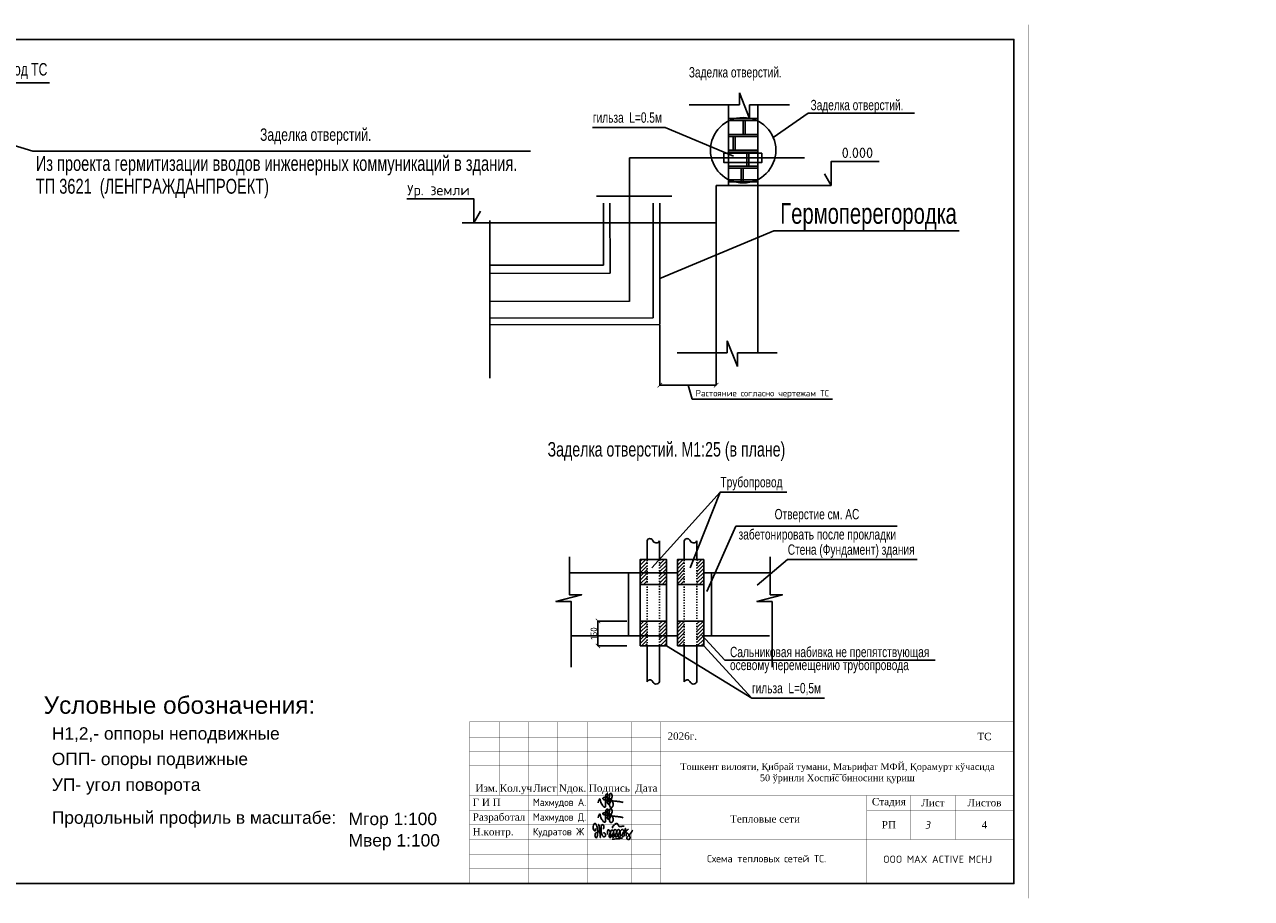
# Model space of a CAD drawing. Header units: millimetres. Extents: x 0 to 1576219, y -334896 to 156638.
# Tile 57 of 63: x 807801 to 849504, y -212049 to -182339. Entities that reach past the tile are written whole.
import ezdxf
from ezdxf.enums import TextEntityAlignment as Align

# ---------------------------------------------------------------- set-up
doc = ezdxf.new("R2010")
doc.units = ezdxf.units.MM
doc.linetypes.add('ACAD_ISO03W100', pattern=[30, 12, -18])
doc.layers.add('0 @ 1 (2)', color=7, linetype='Continuous')
doc.layers.add('ВЫНОСКИ', color=7, linetype='Continuous')
doc.styles.add('##KLK', font='times.ttf')
doc.styles.add('Arial', font='ARIALUNI.TTF')
doc.styles.add('GOST', font='isocpeur.ttf')
doc.styles.add('ISO_1.0', font='isocpeur.ttf')
doc.styles.add('Мадина', font='romand.shx', dxfattribs={"width": 0.8, "oblique": 10})
doc.dimstyles.new('100', dxfattribs={"dimtxt": 220, "dimasz": 150, "dimexe": 1.25, "dimexo": 30, "dimgap": 30, "dimtad": 1, "dimtxsty": 'GOST', "dimblk": 'ARCHTICK', "dimcen": 30, "dimadec": 0, "dimazin": 0, "dimtfac": 1, "dimtmove": 1, "dimatfit": 3, "dimldrblk": 'ARCHTICK', "dimfxl": 1.25, "dimarcsym": 0})

# ---------------------------------------------------------------- blocks, each defined once
blk = doc.blocks.new('A$C4c4061ee')
at = {"color": 184, "lineweight": 30}
blk.add_spline([(-39.7, -7.1), (-36.8, 4), (-34, 7.9), (-31.2, -0.1), (-24.1, -16.2), (-16.7, -23.5), (-13.9, -23.5), (-12.5, -17.9), (-12.5, 12.7), (-8.3, 24.8), (-4.4, 27), (-3.4, 21.4), (-5.7, 12.9), (-4.4, 8), (-4.4, -10), (-2, -12.6), (3.3, -10), (9.6, 6.1), (12.6, 19.5), (7.6, 28.9), (4.7, 26.6), (2.4, 16.6), (1.1, -1.2), (2.9, -14.2), (6.8, -24.8), (10.9, -24.8), (15, -21.3), (16.5, -17.2), (16.5, -9.9), (12, 2), (5.9, 7.4), (-2.7, 10.3), (-10, 12.1), (-17, 12.1), (-21.5, 11.2), (-22.5, 7.7), (-20, 5.4), (-14, 3.7), (-0.7, 1.8), (11, 0.5), (22.2, -1.2), (37.6, -2.6), (43.5, -3.6), (49.3, -4.5), (54.9, -6.4)], degree=3, dxfattribs=at)
blk = doc.blocks.new('x2')
at = {"color": 184, "lineweight": 30}
for points in [[(78585, 16823), (78585, 16800), (78578, 16780), (78566, 16779), (78552, 16793), (78544, 16821), (78544, 16860), (78552, 16896), (78564, 16910), (78580, 16912), (78601, 16877), (78616, 16818), (78621, 16768), (78619, 16720), (78611, 16676), (78602, 16660), (78593, 16657), (78581, 16669), (78573, 16701), (78576, 16724), (78584, 16740), (78594, 16748), (78603, 16750)], [(78886, 16827), (78881, 16847), (78905, 16877), (78937, 16904), (78959, 16908), (78977, 16898), (78986, 16880), (78997, 16864), (79013, 16858), (79041, 16860), (79061, 16865), (79080, 16864), (79086, 16862)], [(78621, 16751), (78648, 16780), (78651, 16827), (78645, 16873), (78641, 16894), (78640, 16890), (78642, 16883), (78649, 16847), (78651, 16827), (78656, 16789), (78660, 16746), (78664, 16706), (78667, 16672), (78670, 16661), (78668, 16666), (78667, 16673), (78662, 16732), (78659, 16755), (78657, 16779), (78656, 16786), (78664, 16778), (78674, 16781), (78681, 16806), (78681, 16850), (78685, 16876), (78696, 16889), (78711, 16888), (78728, 16865), (78731, 16843), (78727, 16825), (78716, 16823), (78709, 16824)], [(78681, 16802), (78685, 16767), (78695, 16721), (78707, 16692), (78720, 16679), (78739, 16676), (78754, 16683), (78761, 16706), (78756, 16725), (78748, 16738), (78736, 16746), (78724, 16744), (78721, 16737)], [(78797, 16717), (78799, 16789), (78806, 16801), (78818, 16800), (78841, 16772), (78848, 16732), (78854, 16681), (78849, 16663), (78835, 16661), (78825, 16677), (78828, 16710), (78841, 16744), (78856, 16774), (78870, 16795), (78889, 16793), (78903, 16760), (78909, 16701), (78909, 16673), (78892, 16667), (78877, 16683), (78882, 16713), (78895, 16740), (78901, 16769), (78910, 16791), (78930, 16803), (78950, 16791), (78958, 16755), (78963, 16717), (78965, 16682), (78952, 16673), (78932, 16676), (78931, 16706), (78946, 16742), (78966, 16782), (78978, 16800), (79002, 16799), (79017, 16771), (79021, 16716), (79017, 16685), (79006, 16671), (78991, 16674), (78983, 16708), (78998, 16742), (79019, 16775), (79039, 16800), (79068, 16805), (79086, 16776), (79091, 16716), (79082, 16687), (79061, 16684), (79050, 16697), (79066, 16740), (79088, 16767), (79107, 16798), (79110, 16823), (79111, 16819), (79125, 16691), (79125, 16695), (79121, 16755), (79122, 16767), (79132, 16785), (79154, 16805), (79162, 16810), (79158, 16808)], [(79121, 16760), (79131, 16746), (79145, 16737), (79160, 16728), (79174, 16710), (79187, 16686), (79192, 16665), (79190, 16644), (79182, 16633), (79161, 16630), (79145, 16632), (79135, 16643), (79134, 16657), (79144, 16670), (79157, 16684), (79172, 16700), (79187, 16716), (79206, 16740), (79225, 16769), (79240, 16791)], [(78879, 16636), (78919, 16635), (78966, 16642), (79009, 16647), (79042, 16654), (79068, 16654)]]:
    blk.add_spline(points, degree=3, dxfattribs=at)
blk = doc.blocks.new('ap-2')
at = {"ltscale": 10, "const_width": 10}
for points in [[(0, 5500), (-18500, 5500), (-18500, 0), (0, 0), (0, 5500)], [(-17500, 3000), (-17500, 5500)], [(-16500, 5500), (-16500, 0)], [(-15500, 3000), (-15500, 5500)], [(-14500, 5500), (-14500, 0)], [(-13000, 5500), (-13000, 0)], [(-12000, 5500), (-12000, 0)], [(-18500, 4957), (-12000, 4957)], [(-12000, 4500), (-18500, 4500)], [(0, 4500), (-12000, 4500)], [(0, 3000), (-18500, 3000)], [(-5000, 3000), (-5000, 0)], [(-3500, 1500), (-3500, 3000)], [(-2000, 1500), (-2000, 3000)], [(0, 2500), (-5000, 2500)], [(0, 1500), (-12000, 1500)], [(-18500, 500), (-12000, 500)]]:
    blk.add_lwpolyline(points, dxfattribs=at)
at = {"lineweight": 0, "const_width": 10}
for points in [[(-18500, 4000), (-12000, 4000)], [(-18500, 3500), (-12000, 3500)], [(-18500, 2500), (-12000, 2500)], [(-18500, 2000), (-12000, 2000)], [(-12000, 1500), (-18500, 1500)], [(-18500, 1000), (-12000, 1000)]]:
    blk.add_lwpolyline(points, dxfattribs=at)
at = {"ltscale": 10, "const_width": 10}
blk.add_lwpolyline([(-5000, 1500), (0, 1500), (0, 0), (-5000, 0)], close=True, dxfattribs=at)
blk.add_lwpolyline([(-5000, 1500), (0, 1500), (0, 0), (-5000, 0)], close=True, dxfattribs=at)
blk.add_lwpolyline([(-5000, 1500), (0, 1500), (0, 0), (-5000, 0)], close=True, dxfattribs=at)
for name, p, xscale, yscale, zscale in [('A$C4c4061ee', (-13771, 2814), 8.951046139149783, 8.951046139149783, 8.951046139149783), ('A$C4c4061ee', (-13771, 2298), 8.951046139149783, 8.951046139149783, 8.951046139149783), ('x2', (-165413, -30492), 1.923990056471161, 1.923990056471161, 1.923990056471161)]:
    blk.add_blockref(name, p, dxfattribs=dict(xscale=xscale, yscale=yscale, zscale=zscale))
at = {"lineweight": 0, "style": '##KLK'}
for s, p in [('2026г.', (-11774, 4890)), ('Изм.', (-18301, 3122)), ('Кол.уч', (-17477, 3122)), ('Лист', (-16343, 3122)), ('Г И П', (-18395, 2639)), ('Разработал', (-18395, 2139)), ('Н.контр.', (-18395, 1639))]:
    blk.add_text(s, height=250, dxfattribs=at).set_placement(p)
for s, p in [('Nдок.', (-15000, 3250)), ('Подпись', (-13750, 3250)), ('Дата', (-12494, 3250))]:
    blk.add_text(s, height=250, dxfattribs=at).set_placement(p, align=Align.MIDDLE_CENTER)
at = {"style": 'GOST', "width": 0.944324}
for s, p in [('Махмудов А.', (-16347, 2639)), ('Махмудов Д.', (-16347, 2139)), ('Кудратов Ж', (-16347, 1639))]:
    blk.add_text(s, height=250, dxfattribs=at).set_placement(p)
at = {"char_height": 250, "attachment_point": 5}
for s, insert, width, style in [('ТС', (-1000, 5000), 2000, '##KLK'), ('Стадия', (-4250, 2750), 1500, '##KLK'), ('Лист', (-2750, 2750), 1500, '##KLK'), ('Листов', (-1000, 2750), 2000, '##KLK'), ('РП', (-4250, 2000), 1500, '##KLK'), ('4', (-1000, 2000), 2000, '##KLK'), ('OOO MAX ACTIVE MCHJ', (-2593, 828), 3902.82, 'GOST')]:
    blk.add_mtext(s, dxfattribs=dict(at, insert=insert, width=width, style=style))
at = {"ltscale": 100, "transparency": 33554687, "insert": (-6000, 3750), "char_height": 250, "width": 10801.02, "attachment_point": 5, "style": 'GOST'}
blk.add_mtext('\\pt2727.25;{\\fTimes New Roman|b0|i0|c204|p18;\\H0.91667x;Тошкент вилояти\\fTimes New Roman|b0|i0|c0|p18;, \\fTimes New Roman|b0|i0|c204|p18;Қибрай тумани\\fTimes New Roman|b0|i0|c0|p18;, \\fTimes New Roman|b0|i0|c204|p18;Маърифат МФЙ\\fTimes New Roman|b0|i0|c0|p18;, \\fTimes New Roman|b0|i0|c204|p18;Қорамурт кўчасида \\fTimes New Roman|b0|i0|c0|p18;50 \\fTimes New Roman|b0|i0|c204|p18;ўринли Хоспис биносини қуриш}', dxfattribs=at)
at = {"layer": '0 @ 1 (2)', "color": 0, "insert": (-6009, 3751), "char_height": 250, "width": 11979.39, "attachment_point": 5, "style": '##KLK'}
blk.add_mtext('{\\C7;---}', dxfattribs=at)
at = {"layer": '0 @ 1 (2)', "ltscale": 100, "transparency": 33554687, "insert": (-8459, 2197), "char_height": 250.05, "width": 7033.37, "attachment_point": 5, "style": '##KLK'}
blk.add_mtext('{\\C7;Тепловые сети}', dxfattribs=at)
blk = doc.blocks.new('_ArchTick')
at = {"color": 0, "linetype": 'ByBlock', "const_width": 0.15}
blk.add_lwpolyline([(-0.5, -0.5), (0.5, 0.5)], dxfattribs=at)
blk = doc.blocks.new('*D353')
at = {"color": 0, "lineweight": -2, "transparency": 16777216}
for p, q in [((828273, -202618), (827290, -202618)), ((827291, -202618), (827291, -203463)), ((828273, -203463), (827290, -203463))]:
    blk.add_line(p, q, dxfattribs=at)
at = {"layer": 'Defpoints', "color": 0, "transparency": 16777216}
for p in [(828303, -202618), (827291, -203463), (828303, -203463)]:
    blk.add_point(p, dxfattribs=at)
at = {"color": 0, "lineweight": -2, "transparency": 16777216, "xscale": 150, "yscale": 150, "zscale": 150}
for p, rotation in [((827291, -202618), 90), ((827291, -203463), 270)]:
    blk.add_blockref('_ArchTick', p, dxfattribs=dict(at, rotation=rotation))
at = {"color": 0, "transparency": 16777216, "insert": (827151, -203041), "char_height": 220, "attachment_point": 5, "rotation": 90, "style": 'GOST'}
blk.add_mtext('150', dxfattribs=at)
blk = doc.blocks.new('*D359')
at = {"color": 0, "lineweight": -2, "transparency": 16777216}
for p, q in [((829394, -192565), (829394, -194601)), ((831312, -192565), (831312, -194601)), ((829394, -194599), (831312, -194599)), ((830353, -194599), (830495, -195075)), ((830495, -195075), (835263, -195075))]:
    blk.add_line(p, q, dxfattribs=at)
at = {"layer": 'Defpoints', "color": 0, "transparency": 16777216}
for p in [(829394, -192535), (831312, -192535), (831312, -194599)]:
    blk.add_point(p, dxfattribs=at)
at = {"color": 0, "lineweight": -2, "transparency": 16777216, "xscale": 150, "yscale": 150, "zscale": 150, "rotation": 180}
blk.add_blockref('_ArchTick', (829394, -194599), dxfattribs=at)
at = {"color": 0, "lineweight": -2, "transparency": 16777216, "xscale": 150, "yscale": 150, "zscale": 150}
blk.add_blockref('_ArchTick', (831312, -194599), dxfattribs=at)
at = {"color": 0, "transparency": 16777216, "insert": (832879, -194902), "char_height": 220, "attachment_point": 5, "style": 'GOST'}
blk.add_mtext('Растояние согласно чертежам ТС', dxfattribs=at)

msp = doc.modelspace()

# ---------------------------------------------------------------- hatches: boundary and pattern name
h = msp.add_hatch()
h.set_pattern_fill('ANSI31', color=256, scale=28.169079)
h.set_pattern_definition([(45, (-1170105.44, -1650239.945), (-63.2413864, 63.2413864), [])])
h.paths.add_polyline_path([(828959.479, -200526.203), (828725.675, -200526.203), (828725.675, -201371.276), (828959.479, -201371.276)])
h.paths.add_polyline_path([(829621.452, -200526.203), (829387.649, -200526.203), (829387.649, -201371.276), (829621.452, -201371.276)])
h.paths.add_polyline_path([(829621.452, -200526.203), (829387.649, -200520.236), (829387.649, -200526.203)])
h.paths.add_polyline_path([(830227.087, -200526.203), (829993.284, -200526.203), (829993.284, -201371.276), (830227.087, -201371.276)])
h.paths.add_polyline_path([(830889.061, -200526.203), (830753.314, -200526.203), (830655.257, -200467.199), (830655.257, -201371.276), (830889.061, -201371.276)])
h.paths.add_polyline_path([(830753.314, -200526.203), (830655.257, -200526.203), (830655.257, -200467.199)], flags=16)
h.paths.add_polyline_path([(829621.452, -203125.333), (829387.649, -203125.333), (829387.649, -203463.362), (829621.452, -203463.362)])
h.paths.add_polyline_path([(829621.452, -202618.29), (829387.649, -202618.29), (829387.649, -203125.333), (829621.452, -203125.333)])
h.paths.add_polyline_path([(828959.479, -202618.29), (828725.675, -202618.29), (828725.675, -203125.333), (828959.479, -203125.333)])
h.paths.add_polyline_path([(828959.479, -203125.333), (828725.675, -203125.333), (828725.675, -203463.362), (828959.479, -203463.362)])
h.paths.add_polyline_path([(830227.087, -202618.29), (829993.284, -202618.29), (829993.284, -203463.362), (830227.087, -203463.362)])
h.paths.add_polyline_path([(830889.061, -202618.29), (830655.257, -202618.29), (830655.257, -203463.362), (830889.061, -203463.362)])

# ---------------------------------------------------------------- linework, layer by layer
for p, q in [((806767.888, -184324.92, 225689.761), (808653.992, -184324.92, 225689.761)), ((831448.299, -198235.744), (829122.146, -200814.579)), ((830997.218, -201609.007), (831972.503, -199397.265)), ((831972.503, -199397.265), (837460.536, -199397.265)), ((828959.479, -199889.082), (828959.479, -200526.203)), ((829387.649, -199889.082), (829387.649, -200526.203)), ((830227.087, -199889.082), (830227.087, -200526.203)), ((830655.257, -199889.082), (830655.257, -200526.203)), ((826356.656, -200984.483), (828303.139, -200984.483)), ((828046.801, -200984.483), (828303.139, -200984.483)), ((828303.139, -200984.483), (829993.284, -200984.483)), ((828328.491, -200984.483), (828328.491, -203125.333)), ((828469.337, -200984.483), (828725.675, -200984.483)), ((829736.945, -200984.483), (829993.284, -200984.483)), ((830889.061, -200984.483), (831145.399, -200984.483)), ((830889.061, -200984.483), (833117.235, -200984.483)), ((831145.399, -203125.333), (831145.399, -200984.483)), ((828725.675, -201371.276), (829621.452, -201371.276)), ((829993.284, -201371.276), (830889.061, -201371.276)), ((828725.675, -202618.29), (829621.452, -202618.29)), ((829993.284, -202618.29), (830889.061, -202618.29)), ((830820.532, -203094.567), (831603.231, -203947.183)), ((826356.656, -203125.333), (828303.139, -203125.333)), ((828303.139, -203125.333), (828046.801, -203125.333)), ((828303.139, -203125.333), (829993.284, -203125.333)), ((828469.337, -203125.333), (828725.675, -203125.333)), ((828959.479, -203463.362), (828959.479, -204688.392)), ((829387.649, -203463.362), (829387.649, -204688.392)), ((832516.807, -205239.662), (829621.452, -203463.362)), ((829736.945, -203125.333), (829993.284, -203125.333)), ((830227.087, -203463.362), (830227.087, -204688.392)), ((830655.257, -203463.362), (830655.257, -204688.392)), ((830889.061, -203125.333), (831145.399, -203125.333)), ((830889.061, -203125.333), (833117.235, -203125.333)), ((831603.231, -203947.183), (838752.062, -203947.183))]:
    msp.add_line(p, q)
at = {"ltscale": 80}
for p, q in [((832101.695, -185066.29), (832101.695, -184659.728)), ((832101.695, -184659.728), (832444.319, -185531.856)), ((830397.409, -185066.29), (832101.695, -185066.29)), ((831734.258, -187808.391), (831734.258, -185066.29)), ((832444.319, -185531.856), (832444.319, -185066.29)), ((832444.319, -185066.29), (833800.768, -185066.29)), ((832720.176, -185066.29), (832720.176, -193498.848)), ((831734.258, -185534.821), (832720.176, -185534.821)), ((834437.414, -185351.205), (833251.313, -186179.106)), ((834437.414, -185351.205), (838056.056, -185351.205)), ((808078.137, -186641.565, 225689.761), (805597.958, -185899.554, 225689.761)), ((831734.258, -185605.244), (832720.176, -185605.244)), ((832227.217, -185605.244), (832227.217, -186073.776)), ((832297.64, -185605.244), (832297.64, -186073.776)), ((831734.258, -186073.776), (832720.176, -186073.776)), ((831734.258, -186144.198), (832720.176, -186144.198)), ((831889.939, -186144.198), (831889.939, -186612.73)), ((831960.362, -186144.198), (831960.362, -186612.73)), ((808078.137, -186641.565, 225689.761), (824999.73, -186641.565, 225689.761)), ((831734.258, -186612.73), (832720.176, -186612.73)), ((831734.258, -186683.153), (832720.176, -186683.153)), ((832354.712, -186683.153), (832354.712, -187151.684)), ((832425.134, -186683.153), (832425.134, -187151.684)), ((831734.258, -187151.684), (832720.176, -187151.684)), ((831734.258, -187222.107), (832720.176, -187222.107)), ((832156.794, -187222.107), (832156.794, -187690.638)), ((832227.217, -187222.107), (832227.217, -187690.638)), ((831734.258, -187620.216), (832720.176, -187620.216)), ((831311.722, -187808.391), (831311.722, -193498.848)), ((831311.722, -187808.391), (835213.128, -187808.391)), ((831734.258, -187690.638), (832720.176, -187690.638)), ((822676.016, -189076), (831311.722, -189076)), ((823621.376, -188999.089), (823621.376, -194362.885)), ((829983.31, -193498.848), (831687.596, -193498.848)), ((831687.596, -193498.848), (831687.596, -193092.286)), ((831687.596, -193092.286), (832030.22, -193964.415)), ((832030.22, -193964.415), (832030.22, -193498.848)), ((832030.22, -193498.848), (833386.669, -193498.848))]:
    msp.add_line(p, q, dxfattribs=at)
at = {"color": 1, "lineweight": 30, "ltscale": 80}
for p, q in [((828358.841, -191753.863), (828358.841, -186873.899)), ((828358.841, -186873.899), (834307.695, -186873.899)), ((823621.376, -191758.33), (828358.841, -191748.321))]:
    msp.add_line(p, q, dxfattribs=at)
at = {"lineweight": 30, "ltscale": 80}
for p, q in [((827244.922, -188172.943), (829801.038, -188172.943)), ((827483.463, -188411.485), (827480.624, -190523.984)), ((827701.882, -190791.868), (827699.567, -188411.485)), ((829173.608, -188411.485), (829168.37, -192309.901)), ((829393.722, -192534.777), (829389.712, -188411.485)), ((823621.376, -190518.798), (827480.624, -190523.984)), ((823621.376, -190800.489), (827701.882, -190791.868)), ((823621.376, -192321.62), (829168.37, -192309.901)), ((823621.376, -192546.972), (829393.722, -192534.777))]:
    msp.add_line(p, q, dxfattribs=at)
at = {"linetype": 'ACAD_ISO03W100', "ltscale": 3}
for p, q in [((828959.479, -203463.362), (828959.479, -200526.203)), ((829387.649, -200526.203), (829387.649, -203463.362)), ((830227.087, -203463.362), (830227.087, -200526.203)), ((830655.257, -200526.203), (830655.257, -203463.362))]:
    msp.add_line(p, q, dxfattribs=at)
at = {"ltscale": 10, "const_width": 10}
msp.add_lwpolyline([(841929.067, -212044.215), (730492.069, -212044.215), (730492.069, -182344.215), (841929.067, -182344.215)], close=True, dxfattribs=at)
msp.add_lwpolyline([(783929.067, -211544.215), (732492.069, -211544.215), (732492.069, -182844.215), (841429.067, -182844.215), (841429.067, -211544.215), (783929.067, -211544.215)], dxfattribs=at)
for points in [[(831899.281, -186812.72), (829581.188, -185842.775), (827110.014, -185842.775)], [(830420.697, -200807.621), (831448.299, -198235.744), (833707.135, -198235.744)], [(826319.124, -200429.835), (826319.124, -201725.204), (826734.155, -201725.204), (825863.295, -201958.55), (826381.38, -201958.55), (826381.38, -204184.259)], [(833147.935, -200429.835), (833147.935, -201725.204), (833562.967, -201725.204), (832692.106, -201958.55), (833210.191, -201958.55), (833210.191, -204184.259)], [(832706.204, -201398.891), (833733.807, -200529.467), (838143.636, -200529.467)], [(830889.061, -203463.362), (832516.807, -205239.662), (834987.982, -205239.662)]]:
    msp.add_lwpolyline(points)
for points in [[(831575.483, -186713.665), (832856.239, -186713.665), (832856.239, -187034.133), (831575.483, -187034.133)], [(828725.675, -203463.362), (829621.452, -203463.362), (829621.452, -200526.203), (828725.675, -200526.203)], [(829993.284, -203463.362), (830889.061, -203463.362), (830889.061, -200526.203), (829993.284, -200526.203)]]:
    msp.add_lwpolyline(points, close=True)
at = {"ltscale": 80}
for points in [[(836852.007, -186998.478), (835213.128, -186998.478), (835213.128, -187808.391), (834987.068, -187416.843)], [(820793.647, -188266.087), (823072.883, -188266.087), (823072.883, -189076), (823298.943, -188684.452)], [(839566.757, -189353.797), (833273.362, -189353.797), (829393.722, -190975.764)]]:
    msp.add_lwpolyline(points, dxfattribs=at)
at = {"ltscale": 2, "const_width": 10}
for points in [[(841429.31, -206044.215), (841429.31, -211544.215)], [(841429.31, -211544.215), (822929.31, -211544.215)]]:
    msp.add_lwpolyline(points, dxfattribs=at)
at = {"ltscale": 80}
msp.add_circle((832227.217, -186612.73), 1112.117, dxfattribs=at)
for centre, radius, start, end in [((829056.995, -199916.967), 101.425, 27.2433489, 164.0421159), ((829271.139, -199831.443), 129.988, 197.5031216, 333.6776238), ((830324.604, -199916.967), 101.425, 27.2433489, 164.0421159), ((830538.747, -199831.443), 129.988, 197.5031216, 333.6776238), ((829056.995, -204716.277), 101.425, 27.2433489, 164.0421159), ((829271.139, -204630.753), 129.988, 197.5031216, 333.6776238), ((830324.604, -204716.277), 101.425, 27.2433489, 164.0421159), ((830538.747, -204630.753), 129.988, 197.5031216, 333.6776238)]:
    msp.add_arc(centre, radius, start, end)
at = {"layer": 'Defpoints', "ltscale": 20}
msp.add_lwpolyline([(732492.069, -211544.215), (841429.067, -211544.215), (841429.067, -182844.215), (732492.069, -182844.215)], close=True, dxfattribs=at)

# ---------------------------------------------------------------- block references
msp.add_blockref('ap-2', (841429.31, -211544.215))

# ---------------------------------------------------------------- texts
at = {"lineweight": 15, "style": 'Arial', "width": 0.7}
for s, height, p in [('Ввод ТС', 422.5362, (806946.773, -184072.978, 225689.761)), ('Заделка отверстий. ', 352.11349, (830380.967, -184138.065)), ('Заделка отверстий. ', 352.11349, (834518.75, -185251.291)), ('гильза  L=0.5м', 352.11349, (827118.599, -185677.934)), ('Заделка отверстий. ', 422.53619, (815805.218, -186292.896, 225689.761)), ('Из проекта гермитизации вводов инженерных коммуникаций в здания. ', 507.04343, (808183.943, -187314.433, 225689.761)), ('ТП 3621  (ЛЕНГРАЖДАНПРОЕКТ)', 507.04343, (808183.943, -188090.411, 225689.761)), ('Гермоперегородка', 704.22698, (833486.841, -189112.638)), ('Заделка отверстий. М1:25 (в плане) ', 492.95889, (825578.512, -197025.713)), ('Трубопровод', 352.11349, (831456.884, -198070.902)), ('Отверстие см. АС', 352.11349, (833296.679, -199159.505)), ('забетонировать после прокладки', 352.11349, (832071.537, -199846.722)), ('Стена (Фундамент) здания', 352.11349, (833742.392, -200364.625)), ('Сальниковая набивка не препятствующая', 352.11349, (831780.172, -203845.5)), ('осевому перемещению трубопровода', 352.11349, (831780.172, -204286.705)), ('гильза  L=0,5м', 352.11349, (832525.392, -205074.82))]:
    msp.add_text(s, height=height, dxfattribs=at).set_placement(p)
at = {"color": 0, "ltscale": 2, "style": 'GOST'}
for s, p in [('0.000', (835576.078, -186875.307)), ('Ур. земли', (820806.785, -188142.916))]:
    msp.add_text(s, height=352.1135, dxfattribs=at).set_placement(p)
at = {"lineweight": 20, "style": 'Arial'}
for s, height, p in [('Условные обозначения:', 591.55066, (808451.64, -205770.01, 225689.761)), ('Н1,2,- оппоры неподвижные ', 422.53619, (808728.258, -206650.329, 225689.761)), ('ОПП- опоры подвижные', 422.53619, (808728.258, -207516.849, 225689.761)), ('УП- угол поворота', 422.53619, (808728.258, -208390.688, 225689.761)), ('Продольный профиль в масштабе:', 422.53619, (808728.258, -209510.747, 225689.761)), ('Мгор 1:100', 422.5362, (818816.732, -209555.046, 225689.761)), ('Мвер 1:100', 422.5362, (818816.732, -210282.974, 225689.761))]:
    msp.add_text(s, height=height, dxfattribs=at).set_placement(p)
at = {"style": 'Мадина', "oblique": 10}
msp.add_text('3', height=250, dxfattribs=at).set_placement((838406.188, -209675.917))
at = {"style": 'ISO_1.0'}
msp.add_text('Схема тепловых сетей ТС.', height=250, dxfattribs=at).set_placement((831001.44, -210818.155))
at = {"layer": 'ВЫНОСКИ', "color": 7, "lineweight": 0, "insert": (740193.485, -198339.377), "char_height": 750, "width": 5936.06224, "attachment_point": 1, "style": 'ISO_1.0'}
msp.add_mtext('\\pi1111.78112;Узел 1-1', dxfattribs=at)

# ---------------------------------------------------------------- dimensions: what is measured, and where the dimension line sits
dim = msp.add_linear_dim(base=(831311.722, -194599.472), p1=(829393.722, -192534.777), p2=(831311.722, -192534.777), text='Растояние согласно чертежам ТС', dimstyle='100', override={"dimarcsym": 2})
dim.commit()
dim.dimension.update_dxf_attribs({"geometry": '*D359', "text_midpoint": (830525.297, -194901.722)})
dim = msp.add_linear_dim(base=(827291.379, -203463.362), p1=(828303.139, -202618.29), p2=(828303.139, -203463.362), angle=90, text='150', dimstyle='100')
dim.commit()
dim.dimension.update_dxf_attribs({"geometry": '*D353', "text_midpoint": (827151.379, -203040.826)})

doc.saveas('drawing.dxf')
